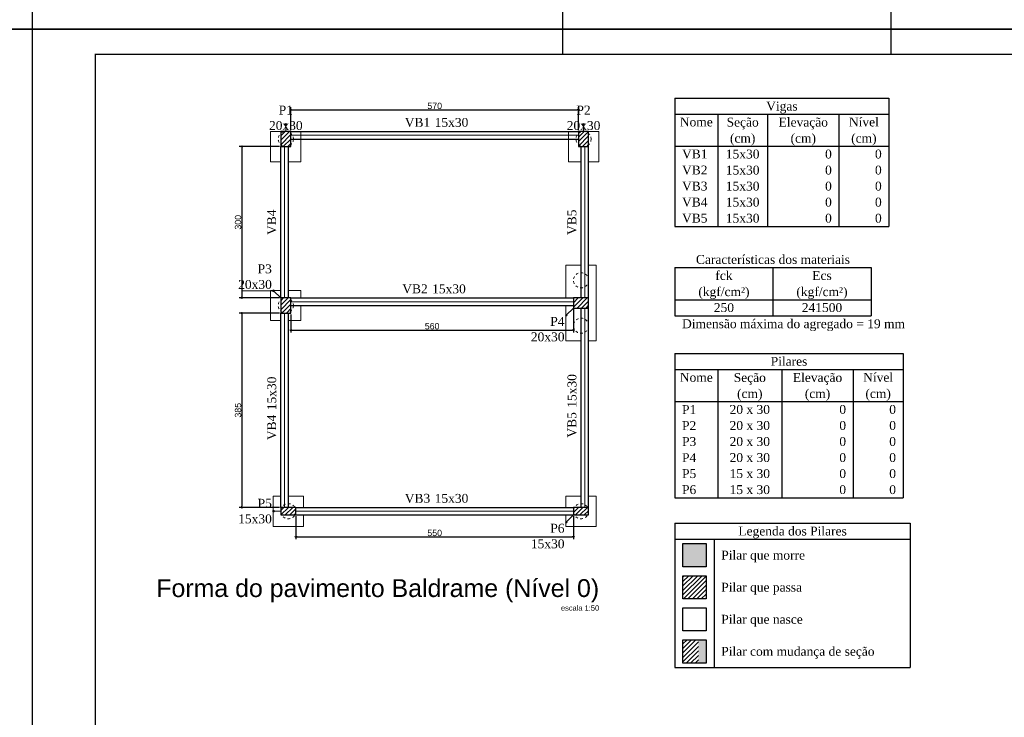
# Model space of a CAD drawing. Extents: x 1874 to 2462, y -2142 to -2023.
# Tile 12 of 74: x 1957 to 1996, y -2110 to -2082. Entities that reach past the tile are written whole.
import ezdxf

# ---------------------------------------------------------------- set-up
doc = ezdxf.new("R2010")
doc.units = 0
doc.header["$LTSCALE"] = 0.1
doc.header["$MEASUREMENT"] = 0
doc.header["$PDMODE"] = 3
doc.header["$PDSIZE"] = 0.1
doc.linetypes.add('DOT2', pattern=[3.175, 0, -3.175])
doc.layers.get('0').update_dxf_attribs({"linetype": 'CONTINUOUS', "lineweight": 25})
doc.layers.get('DEFPOINTS').update_dxf_attribs({"linetype": 'CONTINUOUS', "lineweight": 25})
for name, color, linetype, lineweight in [('FO-COTAS', 1, 'CONTINUOUS', 9), ('FO-Eixos', 5, 'CONTINUOUS', 5), ('FO-Estacas dos blocos', 8, 'DOT2', 5), ('FO-Hachuras dos pilares', 80, 'CONTINUOUS', 25), ('FO-PILARES', 160, 'CONTINUOUS', 30), ('FO-Seção das fundações', 9, 'CONTINUOUS', 5), ('FO-Textos das vigas', 7, 'CONTINUOUS', 25), ('FO-Textos dos pilares', 7, 'CONTINUOUS', 25), ('FO-TÍTULOS', 1, 'CONTINUOUS', 25), ('FO-VIGAS', 130, 'CONTINUOUS', 30)]:
    doc.layers.add(name, color=color, linetype=linetype, lineweight=lineweight)
doc.layers.add('XX-CARIMBO', color=9, linetype='CONTINUOUS')
doc.layers.add('XX-FOLHA', color=253, linetype='CONTINUOUS')
doc.styles.add('ARIAL', font='arial.ttf')
doc.styles.add('TimesNewRoman', font='times.ttf')
doc.dimstyles.new('esc-25', dxfattribs={"dimscale": 0, "dimtxt": 0.25, "dimasz": 0.05, "dimexe": 0.1, "dimexo": 0.05, "dimgap": 0.02, "dimtad": 1, "dimdec": 0, "dimlfac": 50, "dimdsep": 46, "dimtxsty": 'ARIAL', "dimblk1": 'DOTBLANK', "dimblk2": 'DOTBLANK', "dimsah": 1, "dimcen": -0.05, "dimclrd": 1, "dimclre": 1, "dimclrt": 3, "dimadec": 0, "dimazin": 0, "dimtfac": 1.333333, "dimtdec": 0, "dimtix": 1, "dimtmove": 1, "dimatfit": 3, "dimldrblk": 'DOTBLANK', "dimfxl": 1, "dimtolj": 1, "dimarcsym": 0})
pattern_1 = [(45, (1967.50286, -2101.89855), (-0.08838835, 0.08838835), [])]

# ---------------------------------------------------------------- blocks, each defined once
blk = doc.blocks.new('Aprovacao A-1_SC')
at = {"layer": 'XX-CARIMBO', "ltscale": 0.5}
for p, q in [((0, 594), (0, 0)), ((840, 594), (0, 594)), ((840, 594), (840, 0)), ((0, 0), (840, 0))]:
    blk.add_line(p, q, dxfattribs=at)
at = {"layer": 'XX-FOLHA'}
for p, q in [((25, 594), (15, 594)), ((840, 594), (830, 594)), ((840, 271.02), (840, 0))]:
    blk.add_line(p, q, dxfattribs=at)
at = {"layer": 'XX-FOLHA', "ltscale": 0.5}
for p, q in [((15, 594), (15, 594)), ((210, 594), (210, 584)), ((210, 594), (210, 584)), ((340, 594), (340, 584)), ((210, 10), (210, 0)), ((210, 10), (210, 0)), ((340, 10), (340, 0))]:
    blk.add_line(p, q, dxfattribs=at)
at = {"layer": 'XX-FOLHA', "ltscale": 0.5, "const_width": 0.5}
blk.add_lwpolyline([(25, 584), (25, 10), (830, 10), (830, 584), (25, 584)], dxfattribs=at)
blk = doc.blocks.new('_DOTBLANK')
at = {"color": 0, "linetype": 'ByBlock'}
blk.add_line((-0.5, 0), (-1, 0), dxfattribs=at)
blk.add_circle((0, 0), 0.5, dxfattribs=at)
blk = doc.blocks.new('*D3742')
at = {"layer": 'DEFPOINTS', "color": 0, "transparency": 16777216}
for p in [(1967.503, -2087.303), (1965.96, -2093.299), (1967.503, -2093.299)]:
    blk.add_point(p, dxfattribs=at)
at = {"layer": 'FO-TÍTULOS', "color": 1, "lineweight": -2, "transparency": 16777216}
for p, q in [((1967.453, -2087.303), (1965.86, -2087.303)), ((1965.96, -2087.353), (1965.96, -2093.249)), ((1967.453, -2093.299), (1965.86, -2093.299))]:
    blk.add_line(p, q, dxfattribs=at)
at = {"layer": 'FO-TÍTULOS', "color": 1, "lineweight": -2, "transparency": 16777216, "xscale": 0.05, "yscale": 0.05, "zscale": 0.05}
for p, rotation in [((1965.96, -2087.303), 90), ((1965.96, -2093.299), 270)]:
    blk.add_blockref('_DOTBLANK', p, dxfattribs=dict(at, rotation=rotation))
at = {"layer": 'FO-TÍTULOS', "color": 3, "transparency": 16777216, "insert": (1965.812, -2090.301), "char_height": 0.25, "attachment_point": 5, "rotation": 90, "style": 'ARIAL'}
blk.add_mtext('\\A1;300', dxfattribs=at)
blk = doc.blocks.new('*D3743')
at = {"layer": 'DEFPOINTS', "color": 0, "transparency": 16777216}
for p in [(1979.293, -2085.84), (1967.903, -2086.703), (1979.293, -2086.703)]:
    blk.add_point(p, dxfattribs=at)
at = {"layer": 'FO-TÍTULOS', "color": 1, "lineweight": -2, "transparency": 16777216}
for p, q in [((1967.903, -2086.653), (1967.903, -2085.74)), ((1967.953, -2085.84), (1979.243, -2085.84)), ((1979.293, -2086.653), (1979.293, -2085.74))]:
    blk.add_line(p, q, dxfattribs=at)
at = {"layer": 'FO-TÍTULOS', "color": 1, "lineweight": -2, "transparency": 16777216, "xscale": 0.05, "yscale": 0.05, "zscale": 0.05, "rotation": 180}
blk.add_blockref('_DOTBLANK', (1967.903, -2085.84), dxfattribs=at)
at = {"layer": 'FO-TÍTULOS', "color": 1, "lineweight": -2, "transparency": 16777216, "xscale": 0.05, "yscale": 0.05, "zscale": 0.05}
blk.add_blockref('_DOTBLANK', (1979.293, -2085.84), dxfattribs=at)
at = {"layer": 'FO-TÍTULOS', "color": 3, "transparency": 16777216, "insert": (1973.598, -2085.692), "char_height": 0.25, "attachment_point": 5, "style": 'ARIAL'}
blk.add_mtext('\\A1;570', dxfattribs=at)
blk = doc.blocks.new('*D3744')
at = {"layer": 'DEFPOINTS', "color": 0, "transparency": 16777216}
for p in [(1967.503, -2093.899), (1965.96, -2101.599), (1967.503, -2101.599)]:
    blk.add_point(p, dxfattribs=at)
at = {"layer": 'FO-TÍTULOS', "color": 1, "lineweight": -2, "transparency": 16777216}
for p, q in [((1967.453, -2093.899), (1965.86, -2093.899)), ((1965.96, -2093.949), (1965.96, -2101.549)), ((1967.453, -2101.599), (1965.86, -2101.599))]:
    blk.add_line(p, q, dxfattribs=at)
at = {"layer": 'FO-TÍTULOS', "color": 1, "lineweight": -2, "transparency": 16777216, "xscale": 0.05, "yscale": 0.05, "zscale": 0.05}
for p, rotation in [((1965.96, -2093.899), 90), ((1965.96, -2101.599), 270)]:
    blk.add_blockref('_DOTBLANK', p, dxfattribs=dict(at, rotation=rotation))
at = {"layer": 'FO-TÍTULOS', "color": 3, "transparency": 16777216, "insert": (1965.812, -2097.749), "char_height": 0.25, "attachment_point": 5, "rotation": 90, "style": 'ARIAL'}
blk.add_mtext('\\A1;385', dxfattribs=at)
blk = doc.blocks.new('*D3745')
at = {"layer": 'DEFPOINTS', "color": 0, "transparency": 16777216}
for p in [(1968.103, -2101.899), (1979.093, -2101.899), (1979.093, -2102.76)]:
    blk.add_point(p, dxfattribs=at)
at = {"layer": 'FO-TÍTULOS', "color": 1, "lineweight": -2, "transparency": 16777216}
for p, q in [((1968.103, -2101.949), (1968.103, -2102.86)), ((1979.093, -2101.949), (1979.093, -2102.86)), ((1968.153, -2102.76), (1979.043, -2102.76))]:
    blk.add_line(p, q, dxfattribs=at)
at = {"layer": 'FO-TÍTULOS', "color": 1, "lineweight": -2, "transparency": 16777216, "xscale": 0.05, "yscale": 0.05, "zscale": 0.05, "rotation": 180}
blk.add_blockref('_DOTBLANK', (1968.103, -2102.76), dxfattribs=at)
at = {"layer": 'FO-TÍTULOS', "color": 1, "lineweight": -2, "transparency": 16777216, "xscale": 0.05, "yscale": 0.05, "zscale": 0.05}
blk.add_blockref('_DOTBLANK', (1979.093, -2102.76), dxfattribs=at)
at = {"layer": 'FO-TÍTULOS', "color": 3, "transparency": 16777216, "insert": (1973.598, -2102.612), "char_height": 0.25, "attachment_point": 5, "style": 'ARIAL'}
blk.add_mtext('\\A1;550', dxfattribs=at)
blk = doc.blocks.new('*D3746')
at = {"layer": 'DEFPOINTS', "color": 0, "transparency": 16777216}
for p in [(1979.093, -2093.699), (1967.903, -2093.899), (1979.093, -2094.57)]:
    blk.add_point(p, dxfattribs=at)
at = {"layer": 'FO-TÍTULOS', "color": 1, "lineweight": -2, "transparency": 16777216}
for p, q in [((1967.903, -2093.949), (1967.903, -2094.67)), ((1979.093, -2093.749), (1979.093, -2094.67)), ((1967.953, -2094.57), (1979.043, -2094.57))]:
    blk.add_line(p, q, dxfattribs=at)
at = {"layer": 'FO-TÍTULOS', "color": 1, "lineweight": -2, "transparency": 16777216, "xscale": 0.05, "yscale": 0.05, "zscale": 0.05, "rotation": 180}
blk.add_blockref('_DOTBLANK', (1967.903, -2094.57), dxfattribs=at)
at = {"layer": 'FO-TÍTULOS', "color": 1, "lineweight": -2, "transparency": 16777216, "xscale": 0.05, "yscale": 0.05, "zscale": 0.05}
blk.add_blockref('_DOTBLANK', (1979.093, -2094.57), dxfattribs=at)
at = {"layer": 'FO-TÍTULOS', "color": 3, "transparency": 16777216, "insert": (1973.498, -2094.422), "char_height": 0.25, "attachment_point": 5, "style": 'ARIAL'}
blk.add_mtext('\\A1;560', dxfattribs=at)

msp = doc.modelspace()

# ---------------------------------------------------------------- hatches: boundary and pattern name
at = {"layer": 'FO-Hachuras dos pilares', "linetype": 'Continuous'}
h = msp.add_hatch(dxfattribs=at)
h.set_pattern_fill('ANSI31', color=256, style=0)
h.set_pattern_definition(pattern_1)
h.paths.add_polyline_path([(1967.9029, -2086.7028), (1967.7029, -2086.7028), (1967.5029, -2086.7028), (1967.5029, -2087.0028), (1967.5029, -2087.3028), (1967.7029, -2087.3028), (1967.9029, -2087.3028), (1967.9029, -2087.0028)])
h = msp.add_hatch(dxfattribs=at)
h.set_pattern_fill('ANSI31', color=256, style=0)
h.set_pattern_definition(pattern_1)
h.paths.add_polyline_path([(1979.6933, -2086.7028), (1979.4933, -2086.7028), (1979.2933, -2086.7028), (1979.2933, -2087.0028), (1979.2933, -2087.3028), (1979.4933, -2087.3028), (1979.6933, -2087.3028), (1979.6933, -2087.0028)])
h = msp.add_hatch(dxfattribs=at)
h.set_pattern_fill('ANSI31', color=256, style=0)
h.set_pattern_definition(pattern_1)
h.paths.add_polyline_path([(1967.9029, -2093.2986), (1967.7029, -2093.2986), (1967.5029, -2093.2986), (1967.5029, -2093.5986), (1967.5029, -2093.8986), (1967.7029, -2093.8986), (1967.9029, -2093.8986), (1967.9029, -2093.5986)])
h = msp.add_hatch(dxfattribs=at)
h.set_pattern_fill('ANSI31', color=256, style=0)
h.set_pattern_definition(pattern_1)
h.paths.add_polyline_path([(1979.0933, -2093.2986), (1979.0933, -2093.4986), (1979.0933, -2093.6986), (1979.3933, -2093.6986), (1979.6933, -2093.6986), (1979.6933, -2093.4986), (1979.6933, -2093.2986), (1979.3933, -2093.2986)])
h = msp.add_hatch(dxfattribs=at)
h.set_pattern_fill('ANSI31', color=256, style=0)
h.set_pattern_definition(pattern_1)
h.paths.add_polyline_path([(1967.5029, -2101.5986), (1967.5029, -2101.7486), (1967.5029, -2101.8986), (1967.8029, -2101.8986), (1968.1029, -2101.8986), (1968.1029, -2101.7486), (1968.1029, -2101.5986), (1967.8029, -2101.5986)])
h = msp.add_hatch(dxfattribs=at)
h.set_pattern_fill('ANSI31', color=256, style=0)
h.set_pattern_definition(pattern_1)
h.paths.add_polyline_path([(1979.0933, -2101.5986), (1979.0933, -2101.7486), (1979.0933, -2101.8986), (1979.3933, -2101.8986), (1979.6933, -2101.8986), (1979.6933, -2101.7486), (1979.6933, -2101.5986), (1979.3933, -2101.5986)])
for points in [[(1983.4283, -2103.9515), (1983.4283, -2103.0337), (1984.3461, -2103.0337), (1984.3461, -2103.9515), (1983.4283, -2103.9515)], [(1984.0386, -2107.7639), (1984.0386, -2106.8461), (1984.3461, -2106.8461), (1984.3461, -2107.7639), (1984.0386, -2107.7639)]]:
    msp.add_hatch(color=256, dxfattribs=at).paths.add_polyline_path(points)
h = msp.add_hatch(dxfattribs=at)
h.set_pattern_fill('ANSI31', color=256, style=0)
h.set_pattern_definition(pattern_1)
h.paths.add_polyline_path([(1983.4283, -2105.2223), (1983.4283, -2104.3045), (1984.3461, -2104.3045), (1984.3461, -2105.2223), (1983.4283, -2105.2223)])
h = msp.add_hatch(dxfattribs=at)
h.set_pattern_fill('ANSI31', color=256, style=0)
h.set_pattern_definition(pattern_1)
h.paths.add_polyline_path([(1983.4283, -2107.7639), (1983.4283, -2106.8461), (1984.0386, -2106.8461), (1984.0386, -2107.7639), (1983.4283, -2107.7639)])

# ---------------------------------------------------------------- linework, layer by layer
at = {"layer": 'FO-COTAS'}
for p, q in [((1967.7029, -2086.7026), (1967.7029, -2086.4202)), ((1979.4929, -2086.7026), (1979.4929, -2086.4202)), ((1967.2205, -2093.0162), (1965.985, -2093.0162)), ((1967.5029, -2093.2986), (1967.2205, -2093.0162)), ((1979.0929, -2093.6986), (1978.8105, -2093.981)), ((1967.5029, -2101.7486), (1967.2205, -2101.7486)), ((1979.0929, -2101.8986), (1978.8105, -2102.181))]:
    msp.add_line(p, q, dxfattribs=at)
for centre in [(1967.7029, -2086.4202), (1979.4929, -2086.4202), (1967.2205, -2093.0162), (1978.8105, -2093.981), (1967.2205, -2101.7486), (1978.8105, -2102.181)]:
    msp.add_circle(centre, 0.0353, dxfattribs=at)
at = {"layer": 'FO-Eixos'}
for p, q in [((1967.9029, -2086.8528), (1979.2933, -2086.8528)), ((1967.6529, -2093.2986), (1967.6529, -2087.3028)), ((1979.5433, -2093.2986), (1979.5433, -2087.3028)), ((1967.9029, -2093.4486), (1979.0933, -2093.4486)), ((1979.5433, -2101.5986), (1979.5433, -2093.6986)), ((1967.6529, -2101.5986), (1967.6529, -2093.8986)), ((1968.1029, -2101.7486), (1979.0933, -2101.7486))]:
    msp.add_line(p, q, dxfattribs=at)
at = {"layer": 'FO-Estacas dos blocos', "ltscale": 0.05}
for centre in [(1967.7029, -2087.0028), (1979.4933, -2087.0028), (1979.3933, -2092.5986), (1967.7029, -2093.5986), (1979.3933, -2094.3986), (1967.8029, -2101.7486), (1979.3933, -2101.7486)]:
    msp.add_circle(centre, 0.3, dxfattribs=at)
at = {"layer": 'FO-PILARES'}
for points in [[(1967.9029, -2086.7028), (1967.7029, -2086.7028), (1967.5029, -2086.7028), (1967.5029, -2087.0028), (1967.5029, -2087.3028), (1967.7029, -2087.3028), (1967.9029, -2087.3028), (1967.9029, -2087.0028), (1967.9029, -2086.7028)], [(1979.6933, -2086.7028), (1979.4933, -2086.7028), (1979.2933, -2086.7028), (1979.2933, -2087.0028), (1979.2933, -2087.3028), (1979.4933, -2087.3028), (1979.6933, -2087.3028), (1979.6933, -2087.0028), (1979.6933, -2086.7028)], [(1967.9029, -2093.2986), (1967.7029, -2093.2986), (1967.5029, -2093.2986), (1967.5029, -2093.5986), (1967.5029, -2093.8986), (1967.7029, -2093.8986), (1967.9029, -2093.8986), (1967.9029, -2093.5986), (1967.9029, -2093.2986)], [(1979.0933, -2093.2986), (1979.0933, -2093.4986), (1979.0933, -2093.6986), (1979.3933, -2093.6986), (1979.6933, -2093.6986), (1979.6933, -2093.4986), (1979.6933, -2093.2986), (1979.3933, -2093.2986), (1979.0933, -2093.2986)], [(1967.5029, -2101.5986), (1967.5029, -2101.7486), (1967.5029, -2101.8986), (1967.8029, -2101.8986), (1968.1029, -2101.8986), (1968.1029, -2101.7486), (1968.1029, -2101.5986), (1967.8029, -2101.5986), (1967.5029, -2101.5986)], [(1979.0933, -2101.5986), (1979.0933, -2101.7486), (1979.0933, -2101.8986), (1979.3933, -2101.8986), (1979.6933, -2101.8986), (1979.6933, -2101.7486), (1979.6933, -2101.5986), (1979.3933, -2101.5986), (1979.0933, -2101.5986)], [(1983.4283, -2103.9515), (1983.4283, -2103.0337), (1984.3461, -2103.0337), (1984.3461, -2103.9515), (1983.4283, -2103.9515)], [(1983.4283, -2105.2223), (1983.4283, -2104.3045), (1984.3461, -2104.3045), (1984.3461, -2105.2223), (1983.4283, -2105.2223)], [(1983.4283, -2106.4931), (1983.4283, -2105.5753), (1984.3461, -2105.5753), (1984.3461, -2106.4931), (1983.4283, -2106.4931)], [(1983.4283, -2107.7639), (1983.4283, -2106.8461), (1984.3461, -2106.8461), (1984.3461, -2107.7639), (1983.4283, -2107.7639)]]:
    msp.add_lwpolyline(points, close=True, dxfattribs=at)
at = {"layer": 'FO-Seção das fundações'}
for p, q in [((1968.3029, -2086.7028), (1967.1029, -2086.7028)), ((1967.1029, -2086.7028), (1967.1029, -2087.9028)), ((1968.3029, -2087.0028), (1968.3029, -2086.7028)), ((1980.0933, -2086.7028), (1978.8933, -2086.7028)), ((1978.8933, -2086.7028), (1978.8933, -2087.0028)), ((1980.0933, -2087.9028), (1980.0933, -2086.7028)), ((1968.3029, -2087.9028), (1968.3029, -2087.0028)), ((1978.8933, -2087.0028), (1978.8933, -2087.9028)), ((1967.1029, -2087.9028), (1967.5029, -2087.9028)), ((1967.8029, -2087.9028), (1968.3029, -2087.9028)), ((1978.8933, -2087.9028), (1979.3933, -2087.9028)), ((1979.6933, -2087.9028), (1980.0933, -2087.9028)), ((1979.3933, -2091.9986), (1978.7933, -2091.9986)), ((1978.7933, -2091.9986), (1978.7933, -2093.2986)), ((1979.9933, -2091.9986), (1979.6933, -2091.9986)), ((1979.9933, -2094.9986), (1979.9933, -2091.9986)), ((1967.5029, -2092.9986), (1967.1029, -2092.9986)), ((1967.1029, -2092.9986), (1967.1029, -2094.1986)), ((1968.3029, -2092.9986), (1967.8029, -2092.9986)), ((1968.3029, -2093.2986), (1968.3029, -2092.9986)), ((1968.3029, -2094.1986), (1968.3029, -2093.5986)), ((1978.7933, -2093.5986), (1978.7933, -2094.9986)), ((1967.1029, -2094.1986), (1967.5029, -2094.1986)), ((1967.8029, -2094.1986), (1968.3029, -2094.1986)), ((1978.7933, -2094.9986), (1979.3933, -2094.9986)), ((1979.6933, -2094.9986), (1979.9933, -2094.9986)), ((1967.5029, -2101.1486), (1967.2029, -2101.1486)), ((1967.2029, -2101.1486), (1967.2029, -2102.3486)), ((1968.4029, -2101.1486), (1967.8029, -2101.1486)), ((1968.4029, -2101.5986), (1968.4029, -2101.1486)), ((1979.3933, -2101.1486), (1978.7933, -2101.1486)), ((1978.7933, -2101.1486), (1978.7933, -2101.5986)), ((1979.9933, -2101.1486), (1979.6933, -2101.1486)), ((1979.9933, -2102.3486), (1979.9933, -2101.1486)), ((1968.4029, -2102.3486), (1968.4029, -2101.8986)), ((1978.7933, -2101.8986), (1978.7933, -2102.3486)), ((1967.2029, -2102.3486), (1968.4029, -2102.3486)), ((1978.7933, -2102.3486), (1979.9933, -2102.3486))]:
    msp.add_line(p, q, dxfattribs=at)
at = {"layer": 'FO-Textos das vigas'}
for p, q in [((1983.1106, -2085.3788), (1991.5826, -2085.3788)), ((1983.1106, -2085.3788), (1983.1106, -2090.462)), ((1991.5826, -2085.3788), (1991.5826, -2090.462)), ((1983.1106, -2086.0142), (1991.5826, -2086.0142)), ((1984.805, -2086.0142), (1984.805, -2090.462)), ((1986.7818, -2086.0142), (1986.7818, -2090.462)), ((1989.6058, -2086.0142), (1989.6058, -2090.462)), ((1983.1106, -2087.285), (1991.5826, -2087.285)), ((1983.1106, -2090.462), (1991.5826, -2090.462)), ((1983.1106, -2092.0974), (1990.8766, -2092.0974)), ((1983.1106, -2092.0974), (1983.1106, -2094.0036)), ((1986.9936, -2092.0974), (1986.9936, -2094.0036)), ((1990.8766, -2092.0974), (1990.8766, -2094.0036)), ((1983.1106, -2093.3682), (1990.8766, -2093.3682)), ((1983.1106, -2094.0036), (1990.8766, -2094.0036)), ((1983.1106, -2094.0036), (1990.8766, -2094.0036)), ((1983.1106, -2102.2164), (1992.4298, -2102.2164)), ((1983.1106, -2102.2164), (1983.1106, -2107.935)), ((1992.4298, -2102.2164), (1992.4298, -2107.935)), ((1983.1106, -2102.8518), (1992.4298, -2102.8518)), ((1984.6638, -2102.8518), (1984.6638, -2107.935)), ((1983.1106, -2107.935), (1992.4298, -2107.935))]:
    msp.add_line(p, q, dxfattribs=at)
at = {"layer": 'FO-Textos dos pilares'}
for p, q in [((1983.1106, -2095.4978), (1992.1474, -2095.4978)), ((1983.1106, -2095.4978), (1983.1106, -2101.2164)), ((1992.1474, -2095.4978), (1992.1474, -2101.2164)), ((1983.1106, -2096.1332), (1992.1474, -2096.1332)), ((1984.805, -2096.1332), (1984.805, -2101.2164)), ((1987.3466, -2096.1332), (1987.3466, -2101.2164)), ((1990.1706, -2096.1332), (1990.1706, -2101.2164)), ((1983.1106, -2097.404), (1992.1474, -2097.404)), ((1983.1106, -2101.2164), (1992.1474, -2101.2164))]:
    msp.add_line(p, q, dxfattribs=at)
at = {"layer": 'FO-VIGAS'}
for p, q in [((1967.9029, -2086.7028), (1979.2933, -2086.7028)), ((1967.9029, -2087.0028), (1979.2933, -2087.0028)), ((1967.5029, -2093.2986), (1967.5029, -2087.3028)), ((1967.8029, -2093.2986), (1967.8029, -2087.3028)), ((1979.3933, -2093.2986), (1979.3933, -2087.3028)), ((1979.6933, -2093.2986), (1979.6933, -2087.3028)), ((1967.9029, -2093.2986), (1979.0933, -2093.2986)), ((1967.9029, -2093.5986), (1979.0933, -2093.5986)), ((1979.3933, -2101.5986), (1979.3933, -2093.6986)), ((1979.6933, -2101.5986), (1979.6933, -2093.6986)), ((1967.5029, -2101.5986), (1967.5029, -2093.8986)), ((1967.8029, -2101.5986), (1967.8029, -2093.8986)), ((1968.1029, -2101.5986), (1979.0933, -2101.5986)), ((1968.1029, -2101.8986), (1979.0933, -2101.8986))]:
    msp.add_line(p, q, dxfattribs=at)

# ---------------------------------------------------------------- block references
at = {"xscale": 0.1, "yscale": 0.1, "zscale": 0.1}
for p in [(1873.665, -2082.645), (1957.665, -2082.645), (1873.665, -2142.045), (1957.665, -2142.045)]:
    msp.add_blockref('Aprovacao A-1_SC', p, dxfattribs=at)

# ---------------------------------------------------------------- texts
at = {"layer": 'FO-Textos das vigas', "char_height": 0.353, "line_spacing_factor": 0.798, "style": 'TimesNewRoman'}
for s, insert, width, attachment_point in [('Vigas', (1987.3469, -2085.9896), 2.118, 8), ('VB1', (1973.4219, -2086.5261), 1.2708, 9), ('15x30', (1973.5979, -2086.5261), 2.118, 7), ('Nome', (1983.9579, -2086.5081), 1.6944, 8), ('Seção', (1985.7939, -2086.6246), 2.118, 8), ('Elevação', (1988.1939, -2086.6246), 3.3888, 8), ('Nível', (1990.5939, -2086.5081), 2.118, 8), ('(cm)', (1985.7939, -2087.2606), 1.6944, 8), ('(cm)', (1988.1939, -2087.2606), 1.6944, 8), ('(cm)', (1990.5939, -2087.2606), 1.6944, 8), ('VB1', (1983.3929, -2087.7791), 1.2708, 7), ('15x30', (1985.7939, -2087.7791), 2.118, 8), ('0', (1989.3239, -2087.7791), 0.4236, 9), ('0', (1991.2999, -2087.7791), 0.4236, 9), ('VB2', (1983.3929, -2088.4151), 1.2708, 7), ('15x30', (1985.7939, -2088.4151), 2.118, 8), ('0', (1989.3239, -2088.4151), 0.4236, 9), ('0', (1991.2999, -2088.4151), 0.4236, 9), ('VB3', (1983.3929, -2089.0501), 1.2708, 7), ('15x30', (1985.7939, -2089.0501), 2.118, 8), ('0', (1989.3239, -2089.0501), 0.4236, 9), ('0', (1991.2999, -2089.0501), 0.4236, 9), ('VB4', (1983.3929, -2089.6851), 1.2708, 7), ('15x30', (1985.7939, -2089.6851), 2.118, 8), ('0', (1989.3239, -2089.6851), 0.4236, 9), ('0', (1991.2999, -2089.6851), 0.4236, 9), ('VB5', (1983.3929, -2090.3211), 1.2708, 7), ('15x30', (1985.7939, -2090.3211), 2.118, 8), ('0', (1989.3239, -2090.3211), 0.4236, 9), ('0', (1991.2999, -2090.3211), 0.4236, 9), ('Características dos materiais', (1986.9939, -2091.9561), 12.2844, 8), ('fck', (1985.0519, -2092.5921), 1.2708, 8), ('Ecs', (1988.9349, -2092.5921), 1.2708, 8), ('VB2', (1973.3219, -2093.1221), 1.2708, 9), ('15x30', (1973.4979, -2093.1221), 2.118, 7), ('(kgf/cm²)', (1985.0519, -2093.3436), 3.8124, 8), ('(kgf/cm²)', (1988.9349, -2093.3436), 3.8124, 8), ('250', (1985.0519, -2093.8621), 1.2708, 8), ('241500', (1988.9349, -2093.8621), 2.5416, 8), ('Dimensão máxima do agregado = 19 mm', (1983.3929, -2094.6146), 14.826, 7), ('VB3', (1973.4219, -2101.4221), 1.2708, 9), ('15x30', (1973.5979, -2101.4221), 2.118, 7), ('Legenda dos Pilares', (1987.7699, -2102.8276), 8.0484, 8), ('Pilar que morre', (1984.9459, -2103.7806), 6.354, 7), ('Pilar que passa', (1984.9459, -2105.0506), 6.354, 7), ('Pilar que nasce', (1984.9459, -2106.3216), 6.354, 7), ('Pilar com mudança de seção', (1984.9459, -2107.5926), 11.0136, 7)]:
    msp.add_mtext(s, dxfattribs=dict(at, insert=insert, width=width, attachment_point=attachment_point))
at = {"layer": 'FO-Textos das vigas', "char_height": 0.353, "rotation": 90.00021, "line_spacing_factor": 0.798, "style": 'TimesNewRoman'}
for s, insert, width, attachment_point in [('VB4', (1967.3264, -2090.3006), 1.2708, 8), ('VB5', (1979.2164, -2090.3006), 1.2708, 8), ('15x30', (1979.2164, -2097.6486), 2.118, 7), ('15x30', (1967.3264, -2097.7486), 2.118, 7), ('VB4', (1967.3264, -2097.9246), 1.2708, 9), ('VB5', (1979.2164, -2097.8246), 1.2708, 9)]:
    msp.add_mtext(s, dxfattribs=dict(at, insert=insert, width=width, attachment_point=attachment_point))
at = {"layer": 'FO-Textos dos pilares', "char_height": 0.353, "line_spacing_factor": 0.798, "style": 'TimesNewRoman'}
for s, insert, width, attachment_point in [('P1', (1967.7029, -2086.0321), 0.8472, 8), ('P2', (1979.4929, -2086.0321), 0.8472, 8), ('20x30', (1967.7029, -2086.6491), 2.118, 8), ('20x30', (1979.4929, -2086.6491), 2.118, 8), ('P3', (1967.1499, -2092.3281), 0.8472, 9), ('20x30', (1967.1499, -2092.9451), 2.118, 9), ('P4', (1978.7399, -2094.4041), 0.8472, 9), ('20x30', (1978.7399, -2095.0221), 2.118, 9), ('Pilares', (1987.6289, -2095.9921), 2.9652, 8), ('Nome', (1983.9579, -2096.6271), 1.6944, 8), ('Seção', (1986.0759, -2096.7436), 2.118, 8), ('Elevação', (1988.7589, -2096.7436), 3.3888, 8), ('Nível', (1991.1589, -2096.6271), 2.118, 8), ('(cm)', (1986.0759, -2097.3796), 1.6944, 8), ('(cm)', (1988.7589, -2097.3796), 1.6944, 8), ('(cm)', (1991.1589, -2097.3796), 1.6944, 8), ('P1', (1983.3929, -2097.8981), 0.8472, 7), ('20 x 30', (1986.0759, -2097.8981), 2.9652, 8), ('0', (1989.8879, -2097.8981), 0.4236, 9), ('0', (1991.8649, -2097.8981), 0.4236, 9), ('P2', (1983.3929, -2098.5341), 0.8472, 7), ('20 x 30', (1986.0759, -2098.5341), 2.9652, 8), ('0', (1989.8879, -2098.5341), 0.4236, 9), ('0', (1991.8649, -2098.5341), 0.4236, 9), ('P3', (1983.3929, -2099.1691), 0.8472, 7), ('20 x 30', (1986.0759, -2099.1691), 2.9652, 8), ('0', (1989.8879, -2099.1691), 0.4236, 9), ('0', (1991.8649, -2099.1691), 0.4236, 9), ('P4', (1983.3929, -2099.8041), 0.8472, 7), ('20 x 30', (1986.0759, -2099.8041), 2.9652, 8), ('0', (1989.8879, -2099.8041), 0.4236, 9), ('0', (1991.8649, -2099.8041), 0.4236, 9), ('P5', (1983.3929, -2100.4401), 0.8472, 7), ('15 x 30', (1986.0759, -2100.4401), 2.9652, 8), ('0', (1989.8879, -2100.4401), 0.4236, 9), ('0', (1991.8649, -2100.4401), 0.4236, 9), ('P6', (1983.3929, -2101.0751), 0.8472, 7), ('15 x 30', (1986.0759, -2101.0751), 2.9652, 8), ('0', (1989.8879, -2101.0751), 0.4236, 9), ('0', (1991.8649, -2101.0751), 0.4236, 9), ('P5', (1967.1499, -2101.6161), 0.8472, 9), ('15x30', (1967.1499, -2102.2341), 2.118, 9), ('P6', (1978.7399, -2102.6041), 0.8472, 9), ('15x30', (1978.7399, -2103.2221), 2.118, 9)]:
    msp.add_mtext(s, dxfattribs=dict(at, insert=insert, width=width, attachment_point=attachment_point))
at = {"layer": 'FO-TÍTULOS', "attachment_point": 9, "line_spacing_factor": 0.798, "style": 'ARIAL'}
for s, insert, char_height, width in [('Forma do pavimento Baldrame (Nível 0)', (1980.1109, -2105.3616), 0.706, 31.3464), ('escala 1:50', (1980.1109, -2105.6937), 0.2118, 2.79576)]:
    msp.add_mtext(s, dxfattribs=dict(at, insert=insert, char_height=char_height, width=width))

# ---------------------------------------------------------------- dimensions: what is measured, and where the dimension line sits
at = {"layer": 'FO-TÍTULOS'}
for base, p1, p2, picture, middle in [((1979.2933, -2085.84), (1967.9029, -2086.7028), (1979.2933, -2086.7028), '*D3743', (1973.5981, -2085.6924)), ((1979.0933, -2094.57), (1967.9029, -2093.8986), (1979.0933, -2093.6986), '*D3746', (1973.4981, -2094.4224)), ((1979.0933, -2102.76), (1968.1029, -2101.8986), (1979.0933, -2101.8986), '*D3745', (1973.5981, -2102.6124))]:
    dim = msp.add_linear_dim(base=base, p1=p1, p2=p2, dimstyle='esc-25', override={"dimscale": 1}, dxfattribs=at)
    dim.commit()
    dim.dimension.update_dxf_attribs({"geometry": picture, "text_midpoint": middle})
for base, p1, p2, picture, middle in [((1965.96, -2093.2986), (1967.5029, -2087.3028), (1967.5029, -2093.2986), '*D3742', (1965.8123, -2090.3007)), ((1965.96, -2101.5986), (1967.5029, -2093.8986), (1967.5029, -2101.5986), '*D3744', (1965.8123, -2097.7486))]:
    dim = msp.add_linear_dim(base=base, p1=p1, p2=p2, angle=90, dimstyle='esc-25', override={"dimscale": 1}, dxfattribs=at)
    dim.commit()
    dim.dimension.update_dxf_attribs({"geometry": picture, "text_midpoint": middle})

doc.saveas('drawing.dxf')
